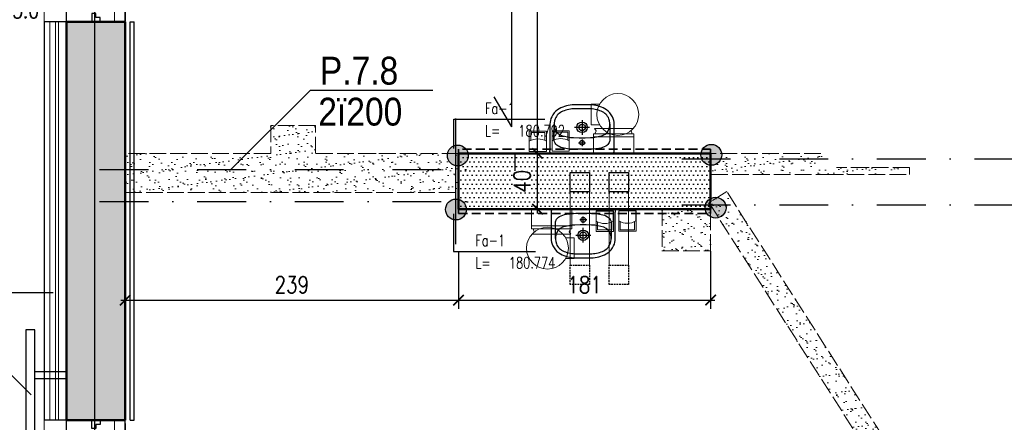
# Model space of a CAD drawing. Header units: millimetres. Extents: x 509 to 7952, y 243 to 5804.
# Tile 29 of 54: x 4356 to 5062, y 2836 to 3125. Entities that reach past the tile are written whole.
import ezdxf
from ezdxf.enums import TextEntityAlignment as Align

# ---------------------------------------------------------------- set-up
doc = ezdxf.new("R2010")
doc.units = ezdxf.units.MM
for name, pattern in [('ACAD_ISO02W100', [15, 12, -3]), ('DASHED', [0.75, 0.5, -0.25]), ('HIDDEN', [9.525, 6.35, -3.175]), ('HIDDEN2', [0.1875, 0.125, -0.0625]), ('MO', [0.7, 0.35, -0.17, 0.01, -0.17])]:
    doc.linetypes.add(name, pattern=pattern)
for name, color, linetype in [('BA_odn', 7, 'Continuous'), ('BS_OSM', 4, 'MO'), ('BS_TXG', 4, 'Continuous'), ('WK-ETYKFARTUSZKI', 11, 'Continuous'), ('WK-EtykOkna', 11, 'Continuous'), ('WK-Fartuszki', 143, 'DASHED'), ('WK-INSTALACJE ELEKTRYCZNE+WODKAN', 140, 'Continuous'), ('WK-Okna', 143, 'Continuous'), ('WK-Opis', 143, 'Continuous'), ('WK-Poręcze', 252, 'Continuous'), ('WK-Schody', 254, 'Continuous'), ('WK-Wentylacja', 2, 'Continuous'), ('WK-Wymiary', 8, 'Continuous'), ('WK-Ściany', 7, 'Continuous')]:
    doc.layers.add(name, color=color, linetype=linetype)
for name, color, linetype, lineweight in [('WK-izolacja termiczna II', 124, 'BATTING', 0), ('WK-MEBLE', 34, 'Continuous', 5), ('WK-widok', 8, 'Continuous', 0), ('WK-Wyburzenia', 6, 'Continuous', 5), ('WK-Żaluzje', 34, 'Continuous', 5)]:
    doc.layers.add(name, color=color, linetype=linetype, lineweight=lineweight)
doc.layers.add('WK-Pomieszczenia', color=173, linetype='Continuous', plot=False)
doc.styles.add('BIKTG', font='bikromsw.shx', dxfattribs={"width": 0.8})
doc.styles.add('BIKWYM', font='bikromsw.shx', dxfattribs={"width": 0.8})
doc.styles.add('FLEX', font='romans.shx')
doc.styles.add('Romans', font='Romans.shx')
doc.styles.add('RomanS-Narrow', font='romans.shx', dxfattribs={"width": 0.8})
doc.linetypes.add('BATTING', pattern='A,0.00254,-2.54,[134,ltypeshp.shx,S=2.54,R=0,X=-2.54,Y=0],-5.08,[134,ltypeshp.shx,S=2.54,R=180,X=2.54,Y=0],-2.54', length=10.16254)
doc.linetypes.add('FLEX', pattern='A,0.002,-0.9,["~",FLEX,S=2,R=-17,X=-1.42,Y=-0.46],-0.9', length=1.802)
doc.linetypes.add('ZIGZAG', pattern='A,0.00254,-5.08,[131,ltypeshp.shx,S=5.08,R=0,X=-5.08,Y=0],-10.16,[131,ltypeshp.shx,S=5.08,R=180,X=5.08,Y=0],-5.08', length=20.32254)
doc.dimstyles.new('AEC Dimension 1-100', dxfattribs={"dimtxt": 20, "dimasz": 0.15, "dimexe": 12.5, "dimexo": 0, "dimgap": 10, "dimtad": 1, "dimrnd": 0.0025, "dimzin": 12, "dimdsep": 46, "dimtxsty": 'Romans', "dimblk": 'ARCHTICK', "dimcen": 0.25, "dimdle": 6.25, "dimazin": 0, "dimtfac": 1, "dimtix": 1, "dimtmove": 2, "dimatfit": 2, "dimfxl": 0, "dimtolj": 1, "dimtzin": 0, "dimarcsym": 0})
doc.dimstyles.new('AEC Dimension 1-50', dxfattribs={"dimtxt": 12, "dimasz": 0.075, "dimexe": 6.25, "dimexo": 0, "dimgap": 5, "dimtad": 1, "dimdec": 1, "dimrnd": 0.5, "dimzin": 9, "dimdsep": 46, "dimtxsty": 'RomanS-Narrow', "dimblk": 'ARCHTICK', "dimcen": 0.125, "dimdle": 3.125, "dimclrd": 8, "dimclre": 8, "dimclrt": 256, "dimadec": 1, "dimazin": 0, "dimtfac": 1, "dimtdec": 1, "dimtmove": 2, "dimatfit": 2, "dimfxl": 0, "dimtolj": 1, "dimtzin": 0, "dimarcsym": 0})
doc.dimstyles.new('BA_KR2_100', dxfattribs={"dimtxt": 25, "dimasz": 1.666667, "dimexe": 24, "dimexo": 0, "dimgap": 0, "dimtad": 0, "dimdec": 1, "dimrnd": 0.5, "dimzin": 9, "dimdsep": 46, "dimtxsty": 'BIKWYM', "dimblk": 'WYM-KR2', "dimcen": 0, "dimdle": 20, "dimclrd": 256, "dimclre": 256, "dimclrt": 7, "dimadec": 0, "dimazin": 0, "dimtfac": 0.033333, "dimtdec": 1, "dimtmove": 0, "dimatfit": 3, "dimldrblk": 'WYM-KR2', "dimfxl": 0, "dimtvp": 0.8, "dimtolj": 1, "dimarcsym": 0})

# ---------------------------------------------------------------- blocks, each defined once
blk = doc.blocks.new('_ArchTick')
at = {"color": 0, "linetype": 'ByBlock', "const_width": 15}
blk.add_lwpolyline([(-50, -50), (50, 50)], dxfattribs=at)
blk = doc.blocks.new('WYM-KR2')
at = {"color": 0, "linetype": 'ByBlock'}
blk.add_line((0, 0), (-12.99, -7.5), dxfattribs=at)
blk.add_line((0, 0), (-12.99, 0))
blk = doc.blocks.new('*D718')
at = {"layer": 'BA_odn', "lineweight": -2}
blk.add_line((4708.3, 3050.07), (4708.3, 3553.62), dxfattribs=at)
at = {"layer": 'Defpoints', "color": 0}
for p in [(4708.3, 3555.28), (4708.3, 3555.28), (4708.3, 3048.4)]:
    blk.add_point(p, dxfattribs=at)
at = {"layer": 'BA_odn', "linetype": 'ByBlock', "lineweight": -2, "xscale": 1.666666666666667, "yscale": 1.666666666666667, "zscale": 1.666666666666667}
for p, rotation in [((4708.3, 3555.28), 90), ((4708.3, 3048.4), 270)]:
    blk.add_blockref('WYM-KR2', p, dxfattribs=dict(at, rotation=rotation))
blk = doc.blocks.new('WK_WindowTag01_50_L')
for p, q in [((0, -2.543), (0, 0)), ((-0.296, -1.19), (-0.133, -1.353)), ((-0.133, -1.19), (-0.296, -1.353))]:
    blk.add_line(p, q)
blk.add_lwpolyline([(0, -2.543), (0.719, -3.262), (0, -3.981), (-0.719, -3.262)], close=True)
at = {"color": 0, "linetype": 'ByBlock', "lineweight": -2, "style": 'RomanS-Narrow', "width": 0.75}
blk.add_attdef('OKNA_OBIEKTY:WYSOKOŚĆ', text='', height=0.3, rotation=90, dxfattribs=at).set_placement((0, -1.131), align=Align.BOTTOM_LEFT)
blk.add_attdef('OKNA_OBIEKTY:PARAPET', text='', height=0.3, rotation=90, dxfattribs=at).set_placement((0.099, -1.271), align=Align.TOP_CENTER)
blk.add_attdef('OKNA_OBIEKTY:SZEROKOŚĆ', text='', height=0.3, rotation=90, dxfattribs=at).set_placement((0, -1.437), align=Align.BOTTOM_RIGHT)
at = {"color": 0, "linetype": 'ByBlock', "lineweight": -2, "style": 'RomanS-Narrow', "width": 0.75, "flags": 8}
blk.add_attdef('OKNA_OBIEKTY:SYMBOL', text='', height=0.4, dxfattribs=at).set_placement((0, -3.262), align=Align.MIDDLE)
blk = doc.blocks.new('*D977')
at = {"layer": 'Defpoints', "color": 0}
for p in [(4670.17, 2959.13), (4670.17, 2924.13), (4431.17, 2889.13)]:
    blk.add_point(p, dxfattribs=at)
at = {"layer": 'WK-Wymiary', "color": 8, "linetype": 'Continuous', "lineweight": -2, "ltscale": 1.3}
for p, q in [((4670.17, 2959.13), (4670.17, 2917.88)), ((4431.17, 2889.13), (4431.17, 2930.38)), ((4428.04, 2924.13), (4673.29, 2924.13))]:
    blk.add_line(p, q, dxfattribs=at)
at = {"layer": 'WK-Wymiary', "color": 8, "linetype": 'ByBlock', "lineweight": -2, "xscale": 0.075, "yscale": 0.075, "zscale": 0.075, "rotation": 180}
blk.add_blockref('_ArchTick', (4431.17, 2924.13), dxfattribs=at)
at = {"layer": 'WK-Wymiary', "color": 8, "linetype": 'ByBlock', "lineweight": -2, "xscale": 0.075, "yscale": 0.075, "zscale": 0.075}
blk.add_blockref('_ArchTick', (4670.17, 2924.13), dxfattribs=at)
at = {"layer": 'WK-Wymiary', "lineweight": -3, "insert": (4550.67, 2935.13), "char_height": 12, "attachment_point": 5, "style": 'RomanS-Narrow'}
blk.add_mtext('\\A1;\\A1;239', dxfattribs=at)
blk = doc.blocks.new('*D978')
at = {"layer": 'Defpoints', "color": 0}
for p in [(4670.17, 2959.13), (4850.94, 2959.13), (4850.94, 2924.13)]:
    blk.add_point(p, dxfattribs=at)
at = {"layer": 'WK-Wymiary', "color": 8, "linetype": 'Continuous', "lineweight": -2, "ltscale": 1.3}
for p, q in [((4670.17, 2959.13), (4670.17, 2917.88)), ((4850.94, 2959.13), (4850.94, 2917.88)), ((4667.04, 2924.13), (4854.07, 2924.13))]:
    blk.add_line(p, q, dxfattribs=at)
at = {"layer": 'WK-Wymiary', "color": 8, "linetype": 'ByBlock', "lineweight": -2, "xscale": 0.075, "yscale": 0.075, "zscale": 0.075, "rotation": 180}
blk.add_blockref('_ArchTick', (4670.17, 2924.13), dxfattribs=at)
at = {"layer": 'WK-Wymiary', "color": 8, "linetype": 'ByBlock', "lineweight": -2, "xscale": 0.075, "yscale": 0.075, "zscale": 0.075}
blk.add_blockref('_ArchTick', (4850.94, 2924.13), dxfattribs=at)
at = {"layer": 'WK-Wymiary', "lineweight": -3, "insert": (4760.55, 2935.13), "char_height": 12, "attachment_point": 5, "style": 'RomanS-Narrow'}
blk.add_mtext('\\A1;\\A1;181', dxfattribs=at)
blk = doc.blocks.new('*D987')
at = {"layer": 'Defpoints', "color": 0}
for p in [(4691.74, 3029.37), (4726.74, 3029.37), (4691.74, 2989.37)]:
    blk.add_point(p, dxfattribs=at)
at = {"layer": 'WK-Wymiary', "color": 8, "linetype": 'Continuous', "lineweight": -2, "ltscale": 1.3}
for p, q in [((4691.74, 3029.37), (4732.99, 3029.37)), ((4726.74, 2986.24), (4726.74, 3032.49)), ((4691.74, 2989.37), (4732.99, 2989.37))]:
    blk.add_line(p, q, dxfattribs=at)
at = {"layer": 'WK-Wymiary', "color": 8, "linetype": 'ByBlock', "lineweight": -2, "xscale": 0.075, "yscale": 0.075, "zscale": 0.075}
for p, rotation in [((4726.74, 3029.37), 90), ((4726.74, 2989.37), 270)]:
    blk.add_blockref('_ArchTick', p, dxfattribs=dict(at, rotation=rotation))
at = {"layer": 'WK-Wymiary', "lineweight": -3, "insert": (4715.74, 3009.37), "char_height": 12, "attachment_point": 5, "rotation": 90, "style": 'RomanS-Narrow'}
blk.add_mtext('\\A1;\\A1;40', dxfattribs=at)
blk = doc.blocks.new('*D988')
at = {"layer": 'Defpoints', "color": 0}
for p in [(4691.74, 3598.87), (4726.74, 3598.87), (4691.74, 3029.37)]:
    blk.add_point(p, dxfattribs=at)
at = {"layer": 'WK-Wymiary', "color": 8, "linetype": 'Continuous', "lineweight": -2, "ltscale": 1.3}
for p, q in [((4726.74, 3026.24), (4726.74, 3601.99)), ((4691.74, 3598.87), (4732.99, 3598.87)), ((4691.74, 3029.37), (4732.99, 3029.37))]:
    blk.add_line(p, q, dxfattribs=at)
at = {"layer": 'WK-Wymiary', "color": 8, "linetype": 'ByBlock', "lineweight": -2, "xscale": 0.075, "yscale": 0.075, "zscale": 0.075}
for p, rotation in [((4726.74, 3598.87), 90), ((4726.74, 3029.37), 270)]:
    blk.add_blockref('_ArchTick', p, dxfattribs=dict(at, rotation=rotation))
at = {"layer": 'WK-Wymiary', "lineweight": -3, "insert": (4715.74, 3314.12), "char_height": 12, "attachment_point": 5, "rotation": 90, "style": 'RomanS-Narrow'}
blk.add_mtext('\\A1;\\A1;569.5', dxfattribs=at)
blk = doc.blocks.new('WK_RAILTAG_03_50')
at = {"ltscale": 50}
blk.add_line((0, 0), (1.077, 0), dxfattribs=at)
at = {"ltscale": 50, "style": 'RomanS-Narrow', "width": 0.75}
for tag, p in [('ODBOJNICE:TYPE', (0, 0.096)), ('DŁUGOŚĆ', (0, -0.306)), ('ODBOJNICE:HANDRAILLENGTH', (0.6, -0.306))]:
    blk.add_attdef(tag, p, '', height=0.2, dxfattribs=at)
blk = doc.blocks.new('Z60a')
for p, q in [((14.5, 0), (-14.5, 0)), ((-14.5, 0), (-14.5, -14)), ((14.5, -14), (14.5, 0)), ((-14.5, -12), (14.5, -12)), ((-14.5, -14), (14.5, -14)), ((13.62, -17.85), (-13.62, -17.85))]:
    blk.add_line(p, q)
at = {"flags": 128}
for points in [[(-13.53, -14), (-12.58, -16.33), (-13.62, -17.85)], [(13.39, -14), (12.58, -16.33), (13.62, -17.85)]]:
    blk.add_lwpolyline(points, dxfattribs=at)
blk = doc.blocks.new('Z8b')
for p, q in [((-7.4, -13.05), (-7.4, -19.17)), ((7.4, -13.05), (7.4, -19.17)), ((-7.4, -19.17), (7.4, -19.17))]:
    blk.add_line(p, q)
blk.add_circle((0, 0), 15)
blk = doc.blocks.new('J50b')
for p, q in [((20.85, 0), (-20.85, 0)), ((-23, -2.14), (-23, -21)), ((0, -10.13), (0, -5.23)), ((23, -21), (23, -2.14)), ((-20, -20.98), (-20, -10.2)), ((2.53, -7.68), (-2.53, -7.68)), ((0, -23.98), (0, -13.48)), ((20, -10.2), (20, -20.98)), ((-5.34, -18.73), (5.34, -18.73))]:
    blk.add_line(p, q)
at = {"flags": 128}
for points in [[(-20.85, 0, 0.056329), (-22.22, -0.1, 0.274623), (-22.85, -0.67, 0.078029), (-23, -2.14, 0.987626)], [(20.85, 0, -0.056329), (22.22, -0.1, -0.274623), (22.85, -0.67, -0.078029), (23, -2.14, -0.987626)], [(-20, -10.2, -0.104891), (-19.52, -7.91, -0.153237), (-17.09, -5.29, -0.096443), (-12.1, -3.56, -0.04719), (-3.09, -2.97), (-2.75, -2.97, 0.009116), (2.75, -2.97), (3.09, -2.97, -0.053543), (12.87, -3.72, -0.091574), (17.37, -5.47, -0.166964), (19.69, -8.36, -0.062926), (20, -10.2, -1.040135)], [(-23, -21, 0.111521), (-21.76, -26.31, 0.123014), (-17.56, -31.31, 0.141312), (-7.12, -34.81, 0.026087), (7.12, -34.81, 0.141312), (17.56, -31.31, 0.123014), (21.76, -26.31, 0.111521), (23, -21)]]:
    blk.add_lwpolyline(points, format="xyb", dxfattribs=at)
blk.add_lwpolyline([(13.79, -30.26, 0.212121), (19.27, -24.85, 0.157769), (19.69, -18.5, 0.270169), (14.76, -12.99, 0.074819), (6.02, -11.37), (6.02, -11.37), (2.16, -11.22), (-2.16, -11.22), (-6.02, -11.37), (-6.02, -11.37, 0.074819), (-14.76, -12.99, 0.270169), (-19.69, -18.5, 0.157769), (-19.27, -24.85, 0.212121), (-13.79, -30.26, 0.110292), (-5.03, -31.99), (0, -32), (5.03, -31.99, 0.110292)], format="xyb", close=True, dxfattribs=at)
for centre, radius in [((0, -7.68), 1.73), ((0, -18.73), 3.78), ((0, -18.73), 2.33)]:
    blk.add_circle(centre, radius)
blk = doc.blocks.new('Z2b')
for p, q in [((-0.02, -0.01), (-0.02, -7.31)), ((-0.02, -0.01), (12.23, -0.01)), ((12.23, -0.01), (12.23, -7.31))]:
    blk.add_line(p, q)
blk.add_lwpolyline([(0, 0.01), (12.27, 0.01), (12.27, -14.62), (0, -14.62)], close=True)
blk.add_lwpolyline([(11.27, -7.83), (11.27, -13.62), (1, -13.62), (1, -7.86)])
blk.add_arc((6.11, 2.86), 11.87, 238.94129, 301.05871)
blk = doc.blocks.new('Z2c')
for p, q in [((-0.02, 6.15), (-7.32, 6.15)), ((-0.02, 6.15), (-0.02, -6.1)), ((-0.02, -6.1), (-7.32, -6.1))]:
    blk.add_line(p, q)
blk.add_lwpolyline([(0, 6.14), (0, -6.14), (-14.62, -6.14), (-14.62, 6.14)], close=True)
blk.add_lwpolyline([(-7.84, -5.14), (-13.62, -5.14), (-13.62, 5.14), (-7.86, 5.14)])
blk.add_arc((2.85, 0.03), 11.87, 148.94129, 211.05871)

msp = doc.modelspace()

# ---------------------------------------------------------------- hatches: boundary and pattern name
at = {"layer": 'WK-Poręcze'}
for points in [[(4858.92, 3028.34, 1), (4843.94, 3028.34, 1)], [(4677.16, 3027.9, 1), (4662.18, 3027.9, 1)], [(4675.85, 2989.14, 1), (4660.88, 2989.14, 1)], [(4861.97, 2990.45, 1), (4846.99, 2990.45, 1)]]:
    msp.add_hatch(color=253, dxfattribs=at).paths.add_polyline_path(points)
at = {"layer": 'WK-Wyburzenia', "linetype": 'Continuous', "lineweight": 0}
h = msp.add_hatch(dxfattribs=at)
h.set_pattern_fill('AR-SAND', color=6, scale=0.2, style=0)
h.set_pattern_definition([(37.5, (534.916, 699.143), (-0.320006, 9.788265), [0, -7.7216, 0, -8.636, 0, -8.255]), (7.5, (534.916, 699.143), (8.990466, 14.336502), [0, -4.1656, 0, -6.9596, 0, -2.667]), (327.5, (528.668, 699.143), (15.819847, 0.028744), [0, -2.54, 0, -9.144, 0, -11.938]), (317.5, (528.668, 699.143), (15.27113, 4.458586), [0, -1.27, 0, -5.9944, 0, -6.858])])
h.paths.add_polyline_path([(4567.53, 3049.37), (4535.53, 3049.37), (4535.53, 3029.37), (4567.53, 3029.37)], flags=0)
h = msp.add_hatch(dxfattribs=at)
h.set_pattern_fill('AR-SAND', color=6, scale=0.2, style=0)
h.set_pattern_definition([(37.5, (534.916, 699.143), (-0.320006, 9.788265), [0, -7.7216, 0, -8.636, 0, -8.255]), (7.5, (534.916, 699.143), (8.990466, 14.336502), [0, -4.1656, 0, -6.9596, 0, -2.667]), (327.5, (528.668, 699.143), (15.819847, 0.028744), [0, -2.54, 0, -9.144, 0, -11.938]), (317.5, (528.668, 699.143), (15.27113, 4.458586), [0, -1.27, 0, -5.9944, 0, -6.858])])
h.paths.add_polyline_path([(4431.17, 3029.37), (4431.17, 3001.37), (4670.15, 3001.37), (4670.15, 3029.37), (4567.53, 3029.37), (4535.53, 3029.37)], flags=0)
h = msp.add_hatch(dxfattribs=at)
h.set_pattern_fill('AR-SAND', color=6, scale=0.2, style=0)
h.set_pattern_definition([(37.5, (534.916, 699.143), (-0.320006, 9.788265), [0, -7.7216, 0, -8.636, 0, -8.255]), (7.5, (534.916, 699.143), (8.990466, 14.336502), [0, -4.1656, 0, -6.9596, 0, -2.667]), (327.5, (528.668, 699.143), (15.819847, 0.028744), [0, -2.54, 0, -9.144, 0, -11.938]), (317.5, (528.668, 699.143), (15.27113, 4.458586), [0, -1.27, 0, -5.9944, 0, -6.858])])
h.paths.add_polyline_path([(4934.13, 3014.37), (4929.89, 3029.37), (4851.28, 3029.37), (4851.28, 3014.37)], flags=0)
h = msp.add_hatch(dxfattribs=at)
h.set_pattern_fill('AR-SAND', color=6, scale=0.2, style=0)
h.set_pattern_definition([(37.5, (534.916, 699.143), (-0.320006, 9.788265), [0, -7.7216, 0, -8.636, 0, -8.255]), (7.5, (534.916, 699.143), (8.990466, 14.336502), [0, -4.1656, 0, -6.9596, 0, -2.667]), (327.5, (528.668, 699.143), (15.819847, 0.028744), [0, -2.54, 0, -9.144, 0, -11.938]), (317.5, (528.668, 699.143), (15.27113, 4.458586), [0, -1.27, 0, -5.9944, 0, -6.858])])
h.paths.add_polyline_path([(4929.89, 3029.37), (4934.13, 3014.37), (4937.85, 3014.37), (4934.77, 3018.74), (4929.89, 3029.37)], flags=0)
h.paths.add_polyline_path([(4941.24, 3019.37), (4934.77, 3018.74), (4937.85, 3014.37), (4993.51, 3014.37), (4993.51, 3019.37)], flags=0)
h = msp.add_hatch(dxfattribs=at)
h.set_pattern_fill('AR-SAND', color=6, scale=0.2, style=0)
h.set_pattern_definition([(37.5, (534.916, 699.143), (-0.320006, 9.788265), [0, -7.7216, 0, -8.636, 0, -8.255]), (7.5, (534.916, 699.143), (8.990466, 14.336502), [0, -4.1656, 0, -6.9596, 0, -2.667]), (327.5, (528.668, 699.143), (15.819847, 0.028744), [0, -2.54, 0, -9.144, 0, -11.938]), (317.5, (528.668, 699.143), (15.27113, 4.458586), [0, -1.27, 0, -5.9944, 0, -6.858])])
h.paths.add_polyline_path([(4991.36, 2771.65), (5006.36, 2776.02), (4862.49, 3001.98), (4849.83, 2993.93)], flags=0)
h = msp.add_hatch(dxfattribs=at)
h.set_pattern_fill('AR-SAND', color=6, scale=0.2, style=0)
h.set_pattern_definition([(37.5, (534.916, 699.143), (-0.320006, 9.788265), [0, -7.7216, 0, -8.636, 0, -8.255]), (7.5, (534.916, 699.143), (8.990466, 14.336502), [0, -4.1656, 0, -6.9596, 0, -2.667]), (327.5, (528.668, 699.143), (15.819847, 0.028744), [0, -2.54, 0, -9.144, 0, -11.938]), (317.5, (528.668, 699.143), (15.27113, 4.458586), [0, -1.27, 0, -5.9944, 0, -6.858])])
h.paths.add_polyline_path([(4850.94, 2959.37), (4850.94, 2989.37), (4816.17, 2989.37), (4816.17, 2959.37)], flags=0)
at = {"layer": 'WK-Ściany', "linetype": 'Continuous', "lineweight": -3}
h = msp.add_hatch(dxfattribs=at)
h.set_pattern_fill('DOTS', color=253, scale=2, style=0)
h.set_pattern_definition([(360, (534.9164, 699.143), (1.5875, 3.175), [0, -3.175])])
h.paths.add_polyline_path([(4399.17, 4004.87), (4389.17, 3988.87), (4389.17, 3953.87), (4431.17, 3953.87), (4431.17, 4034.37), (4431.17, 4049.37), (4402.17, 4049.37), (4402.17, 4035.46), (4389.61, 4035.46)], flags=0)
h.paths.add_polyline_path([(4431.17, 3613.87), (4431.17, 3683.87), (4389.17, 3683.87), (4389.17, 3493.87), (4431.17, 3493.87), (4431.17, 3568.87), (4420.92, 3583.87)], flags=0)
h.paths.add_polyline_path([(4431.17, 2375.03), (4431.17, 2567.87), (4389.17, 2567.87), (4389.17, 2389.87), (4418.36, 2389.87), (4418.36, 2375.03)], flags=0)
h.paths.add_polyline_path([(4389.17, 2837.87), (4431.17, 2837.87), (4431.17, 3123.87), (4389.17, 3123.87)], flags=0)
h.paths.add_polyline_path([(4389.17, 3213.87), (4431.17, 3213.87), (4431.17, 3263.87), (4389.17, 3263.87)], flags=0)
h.paths.add_polyline_path([(4389.17, 3353.87), (4431.17, 3353.87), (4431.17, 3403.87), (4389.17, 3403.87)], flags=0)
h = msp.add_hatch(dxfattribs=at)
h.set_pattern_fill('DOTS', color=253, scale=2, angle=360, style=0)
h.set_pattern_definition([(360, (534.9164, 699.143), (1.5875, 3.175), [0, -3.175])])
h.paths.add_polyline_path([(4670.17, 3029.37), (4670.17, 2989.37), (4850.94, 2989.37), (4850.94, 2992.18), (4849.83, 2993.93), (4850.94, 2994.63), (4850.94, 3029.37)], flags=0)

# ---------------------------------------------------------------- linework, layer by layer
at = {"ltscale": 1.3}
for p, q in [((4373.17, 3123.87), (4373.17, 2837.87)), ((4389.17, 3123.87), (4373.17, 3123.87)), ((4389.17, 2837.87), (4373.17, 2837.87))]:
    msp.add_line(p, q, dxfattribs=at)
at = {"layer": 'BS_OSM', "ltscale": 100}
for p, q in [((4830.21, 3025.43), (5178.17, 3025.43)), ((4412.81, 3017.97), (4691.77, 3017.97)), ((4412.81, 2994.79), (4691.77, 2994.79)), ((4830.21, 2992.59), (5178.17, 2992.59))]:
    msp.add_line(p, q, dxfattribs=at)
at = {"layer": 'WK-Fartuszki', "color": 143, "linetype": 'HIDDEN', "lineweight": 35}
for p, q in [((4850.94, 3032.37), (4670.15, 3032.37)), ((4670.15, 3032.37), (4670.15, 3029.37)), ((4670.15, 3029.37), (4850.94, 3029.37)), ((4850.94, 3029.37), (4850.94, 3032.37)), ((4850.94, 2989.37), (4670.17, 2989.37)), ((4670.17, 2989.37), (4670.17, 2986.37)), ((4670.17, 2986.37), (4850.94, 2986.37)), ((4850.94, 2986.37), (4850.94, 2989.37))]:
    msp.add_line(p, q, dxfattribs=at)
at = {"layer": 'WK-izolacja termiczna II', "linetype": 'BATTING', "ltscale": 0.75}
msp.add_line((4381.17, 3123.87), (4381.17, 2837.87), dxfattribs=at)
at = {"layer": 'WK-Okna', "color": 143, "linetype": 'Continuous', "lineweight": -3}
for p, q in [((4389.17, 3123.87), (4389.17, 3213.87)), ((4431.17, 3123.87), (4431.17, 3213.87)), ((4389.17, 2567.87), (4389.17, 2837.87)), ((4431.17, 2567.87), (4431.17, 2837.87))]:
    msp.add_line(p, q, dxfattribs=at)
for points in [[(4407.17, 3129.87), (4407.17, 3123.87), (4413.17, 3123.87), (4413.17, 3126.87), (4410.17, 3126.87), (4410.17, 3129.87)], [(4407.17, 2831.87), (4407.17, 2837.87), (4413.17, 2837.87), (4413.17, 2834.87), (4410.17, 2834.87), (4410.17, 2831.87)]]:
    msp.add_lwpolyline(points, close=True, dxfattribs=at)
at = {"layer": 'WK-Opis', "ltscale": 1.3}
msp.add_lwpolyline([(4651.7, 3074.51), (4563.92, 3074.51), (4507.02, 3017.95)], dxfattribs=at)
at = {"layer": 'WK-Opis'}
for points in [[(3859.6, 2929.49), (4379.55, 2929.49)], [(4106.9, 2893.37), (4326.51, 2893.37), (4363.79, 2856.11)]]:
    msp.add_lwpolyline(points, dxfattribs=at)
at = {"layer": 'WK-Pomieszczenia', "color": 173, "linetype": 'HIDDEN', "lineweight": -3}
msp.add_line((4431.17, 3568.87), (4431.17, 2389.87), dxfattribs=at)
at = {"layer": 'WK-Poręcze', "color": 252, "linetype": 'Continuous', "lineweight": -3}
for p, q in [((4434.67, 3123.87), (4437.67, 3123.87)), ((4434.67, 2837.87), (4434.67, 3123.87)), ((4437.67, 2837.87), (4437.67, 3123.87)), ((4434.67, 2837.87), (4437.67, 2837.87))]:
    msp.add_line(p, q, dxfattribs=at)
at = {"layer": 'WK-Poręcze', "ltscale": 1.3}
for points in [[(4366.5, 2902.87), (4359.86, 2902.87), (4359.86, 2502.87), (4366.5, 2502.87)], [(4366.5, 2872.78), (4389.17, 2872.78), (4389.17, 2867.69), (4366.5, 2867.69)]]:
    msp.add_lwpolyline(points, close=True, dxfattribs=at)
at = {"layer": 'WK-Poręcze', "color": 253}
for centre in [(4851.43, 3028.34), (4669.67, 3027.9), (4668.36, 2989.14), (4854.48, 2990.45)]:
    msp.add_circle(centre, 7.49, dxfattribs=at)
at = {"layer": 'WK-Schody', "ltscale": 1.3}
msp.add_line((4668.17, 2964.22), (4668.17, 3054.49), dxfattribs=at)
at = {"layer": 'WK-Wentylacja', "linetype": 'HIDDEN2', "ltscale": 10}
for points in [[(4750.17, 2949.29), (4764.17, 2949.29), (4764.17, 2935.29), (4750.17, 2935.29)], [(4778.17, 2949.29), (4792.17, 2949.29), (4792.17, 2935.29), (4778.17, 2935.29)]]:
    msp.add_lwpolyline(points, close=True, dxfattribs=at)
at = {"layer": 'WK-widok', "ltscale": 1.3}
for p, q in [((4373.17, 3213.87), (4373.17, 3123.87)), ((4373.17, 2837.87), (4373.17, 2567.87))]:
    msp.add_line(p, q, dxfattribs=at)
at = {"layer": 'WK-widok', "linetype": 'FLEX', "ltscale": 1.3}
for points in [[(4750.17, 3001.73), (4750.17, 2949.29)], [(4764.17, 3001.73), (4764.17, 2949.29)], [(4778.17, 3001.73), (4778.17, 2949.29)], [(4792.17, 3001.73), (4792.17, 2949.29)]]:
    msp.add_lwpolyline(points, dxfattribs=at)
at = {"layer": 'WK-Wyburzenia', "color": 6, "linetype": 'ACAD_ISO02W100', "lineweight": 0}
for p, q in [((4567.53, 3049.37), (4535.53, 3049.37)), ((4535.53, 3049.37), (4535.53, 3029.37)), ((4567.53, 3029.37), (4567.53, 3049.37)), ((4431.17, 3029.37), (4431.17, 3001.37)), ((4535.53, 3029.37), (4431.17, 3029.37)), ((4670.15, 3029.37), (4567.53, 3029.37)), ((4670.15, 3001.37), (4670.15, 3029.37)), ((4929.89, 3029.37), (4851.28, 3029.37)), ((4851.28, 3029.37), (4851.28, 3014.37)), ((4993.51, 3019.37), (4941.24, 3019.37)), ((4993.51, 3014.37), (4993.51, 3019.37)), ((4851.28, 3014.37), (4934.13, 3014.37)), ((4934.13, 3014.37), (4993.51, 3014.37)), ((4431.17, 3001.37), (4670.15, 3001.37)), ((4862.49, 3001.98), (4849.83, 2993.93)), ((5006.36, 2776.02), (4862.49, 3001.98)), ((4849.83, 2993.93), (4991.36, 2771.65)), ((4850.94, 2989.37), (4816.17, 2989.37)), ((4816.17, 2989.37), (4816.17, 2959.37)), ((4850.94, 2959.37), (4850.94, 2989.37)), ((4816.17, 2959.37), (4850.94, 2959.37))]:
    msp.add_line(p, q, dxfattribs=at)
at = {"layer": 'WK-Wyburzenia', "ltscale": 1.3}
msp.add_lwpolyline([(4377.17, 2837.87), (4377.17, 3123.93)], dxfattribs=at)
at = {"layer": 'WK-Wyburzenia', "linetype": 'BATTING', "ltscale": 0.55}
msp.add_lwpolyline([(4383.44, 2837.87), (4383.44, 3123.93)], dxfattribs=at)
at = {"layer": 'WK-Wymiary', "ltscale": 1.3}
msp.add_line((4710.8, 3016.87), (4710.8, 3029.37), dxfattribs=at)
at = {"layer": 'WK-Wymiary', "color": 5, "ltscale": 1.3}
msp.add_lwpolyline([(4409.17, 3369.45), (4409.17, 2405.03)], dxfattribs=at)
at = {"layer": 'WK-Ściany', "color": 7, "linetype": 'Continuous', "lineweight": 50}
for p, q in [((4431.17, 3123.87), (4389.17, 3123.87)), ((4389.17, 3123.87), (4389.17, 2837.87)), ((4431.17, 2837.87), (4431.17, 3123.87)), ((4670.17, 3029.37), (4670.17, 2989.37)), ((4850.94, 3029.37), (4670.17, 3029.37)), ((4850.94, 2994.63), (4850.94, 3029.37)), ((4849.83, 2993.93), (4850.94, 2994.63)), ((4850.94, 2992.18), (4849.83, 2993.93)), ((4670.17, 2989.37), (4850.94, 2989.37)), ((4850.94, 2989.37), (4850.94, 2992.18)), ((4389.17, 2837.87), (4431.17, 2837.87))]:
    msp.add_line(p, q, dxfattribs=at)
at = {"layer": 'WK-Ściany', "ltscale": 1.3}
for points in [[(4750.17, 3015.73), (4764.17, 3015.73), (4764.17, 3001.73), (4750.17, 3001.73)], [(4778.17, 3015.73), (4792.17, 3015.73), (4792.17, 3001.73), (4778.17, 3001.73)]]:
    msp.add_lwpolyline(points, close=True, dxfattribs=at)
at = {"layer": 'WK-Żaluzje', "linetype": 'ZIGZAG'}
for points in [[(4423.59, 3213.87), (4423.59, 3123.87)], [(4423.59, 2837.87), (4423.59, 2567.87)]]:
    msp.add_lwpolyline(points, dxfattribs=at)

# ---------------------------------------------------------------- block references
at = {"layer": 'WK-ETYKFARTUSZKI', "color": 11, "linetype": 'Continuous', "lineweight": -3, "ltscale": 1.3, "xscale": 40, "yscale": 40, "zscale": 40}
for p, values in [((4689.1, 3053.88), {'ODBOJNICE:HANDRAILLENGTH': '180.792', 'DŁUGOŚĆ': 'L=', 'ODBOJNICE:TYPE': 'Fa-1'}), ((4682.21, 2959.09), {'ODBOJNICE:HANDRAILLENGTH': '180.774', 'DŁUGOŚĆ': 'L=', 'ODBOJNICE:TYPE': 'Fa-1'})]:
    msp.add_blockref('WK_RAILTAG_03_50', p, dxfattribs=at).add_auto_attribs(values)
at = {"layer": 'WK-EtykOkna', "color": 11, "linetype": 'Continuous', "lineweight": -3, "ltscale": 1.3}
ref = msp.add_blockref('WK_WindowTag01_50_L', (4410.67, 3142.42, -90), dxfattribs=dict(at, xscale=40, yscale=40, zscale=40, rotation=270))
ref.add_attrib('OKNA_OBIEKTY:SYMBOL', 'C4', dxfattribs={"layer": '0', "color": 0, "linetype": 'ByBlock', "lineweight": -2, "height": 16, "rotation": 270, "style": 'RomanS-Narrow', "width": 0.75}).set_placement((4280.18, 3142.42, -90), align=Align.MIDDLE)
ref.add_attrib('OKNA_OBIEKTY:SZEROKOŚĆ', '90.0', dxfattribs={"layer": '0', "color": 0, "linetype": 'ByBlock', "lineweight": -2, "height": 12, "style": 'RomanS-Narrow', "width": 0.75}).set_placement((4353.2, 3142.42, -90), align=Align.BOTTOM_RIGHT)
ref.add_attrib('OKNA_OBIEKTY:WYSOKOŚĆ', '270', dxfattribs={"layer": '0', "color": 0, "linetype": 'ByBlock', "lineweight": -2, "height": 12, "style": 'RomanS-Narrow', "width": 0.75}).set_placement((4365.43, 3142.42, -90), align=Align.BOTTOM_LEFT)
ref.add_attrib('OKNA_OBIEKTY:PARAPET', '5.0', dxfattribs={"layer": '0', "color": 0, "linetype": 'ByBlock', "lineweight": -2, "height": 12, "style": 'RomanS-Narrow', "width": 0.75}).set_placement((4359.81, 3138.45, -90), align=Align.TOP_CENTER)
at = {"layer": 'WK-INSTALACJE ELEKTRYCZNE+WODKAN', "color": 140, "linetype": 'Continuous', "lineweight": -3, "rotation": 180}
msp.add_blockref('J50b', (4758.75, 3029.37), dxfattribs=at)
at = {"layer": 'WK-INSTALACJE ELEKTRYCZNE+WODKAN', "color": 140, "linetype": 'Continuous', "lineweight": -3}
msp.add_blockref('J50b', (4759.61, 2989.37), dxfattribs=at)
at = {"layer": 'WK-MEBLE', "color": 34, "linetype": 'Continuous', "lineweight": 5}
for name, p, rotation in [('Z8b', (4784.39, 3057.35), 269.9999999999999), ('Z2b', (4733.18, 3030.8), 180), ('Z2c', (4743.41, 3031.04), 270), ('Z2c', (4775.05, 2988.08), 89.99999999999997), ('Z8b', (4733.96, 2961.39), 89.99999999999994)]:
    msp.add_blockref(name, p, dxfattribs=dict(at, rotation=rotation))
at = {"layer": 'WK-MEBLE', "color": 34, "linetype": 'Continuous', "lineweight": 5, "extrusion": (0, 0, -1), "zscale": -1, "rotation": 180}
msp.add_blockref('Z60a', (-4781.34, 3029.37), dxfattribs=at)
at = {"layer": 'WK-MEBLE', "color": 34, "linetype": 'Continuous', "lineweight": 5, "extrusion": (0, 0, -1), "zscale": -1}
msp.add_blockref('Z60a', (-4737.02, 2989.37), dxfattribs=at)
at = {"layer": 'WK-MEBLE', "color": 34, "linetype": 'Continuous', "lineweight": 5}
msp.add_blockref('Z2b', (4785.17, 2988.24), dxfattribs=at)

# ---------------------------------------------------------------- texts
at = {"layer": 'BS_TXG', "style": 'BIKTG', "width": 0.9}
for s, p in [('P.7.8', (4570.78, 3078.8)), ('2ï200', (4569.64, 3049.37))]:
    msp.add_text(s, height=20, dxfattribs=at).set_placement(p)

# ---------------------------------------------------------------- dimensions: what is measured, and where the dimension line sits
at = {"layer": 'BA_odn'}
dim = msp.add_aligned_dim(p1=(4708.3, 3048.4), p2=(4708.3, 3555.28), distance=0, text=' ', dimstyle='BA_KR2_100', override={"dimblk1": 'WYM-KR2', "dimblk2": 'WYM-KR2', "dimsah": 1, "dimse1": 1, "dimse2": 1}, dxfattribs=at)
dim.commit()
dim.dimension.update_dxf_attribs({"geometry": '*D718', "text_midpoint": (4708.3, 3301.84)})
at = {"layer": 'WK-Wymiary', "color": 8, "linetype": 'Continuous', "lineweight": -3, "ltscale": 1.3}
for base, p1, p2, text, picture, middle in [((4726.74, 3598.87), (4691.74, 3029.37), (4691.74, 3598.87), '\\A1;569.5', '*D988', (4715.74, 3314.12)), ((4726.74, 3029.37), (4691.74, 2989.37), (4691.74, 3029.37), '\\A1;40', '*D987', (4715.74, 3009.37))]:
    dim = msp.add_linear_dim(base=base, p1=p1, p2=p2, angle=90, text=text, dimstyle='AEC Dimension 1-50', override={"dimclrd": 8, "dimclre": 8, "dimclrt": 256}, dxfattribs=at)
    dim.commit()
    dim.dimension.update_dxf_attribs({"geometry": picture, "text_midpoint": middle})
for base, p1, p2, text, picture, middle in [((4670.17, 2924.13), (4431.17, 2889.13), (4670.17, 2959.13), '\\A1;239', '*D977', (4550.67, 2935.13)), ((4850.94, 2924.13), (4670.17, 2959.13), (4850.94, 2959.13), '\\A1;181', '*D978', (4760.55, 2935.13))]:
    dim = msp.add_linear_dim(base=base, p1=p1, p2=p2, text=text, dimstyle='AEC Dimension 1-50', override={"dimclrd": 8, "dimclre": 8, "dimclrt": 256}, dxfattribs=at)
    dim.commit()
    dim.dimension.update_dxf_attribs({"geometry": picture, "text_midpoint": middle})

# ---------------------------------------------------------------- leaders
at = {"layer": 'WK-ETYKFARTUSZKI', "ltscale": 1.3}
for points in [[(4666.89, 3032.83), (4666.89, 3053.88), (4689.1, 3053.88)], [(4666.58, 2986.06), (4666.58, 2959.09), (4682.21, 2959.09)]]:
    msp.add_leader(points, dimstyle='AEC Dimension 1-100', override={"dimscale": 5}, dxfattribs=at)

doc.saveas('drawing.dxf')
